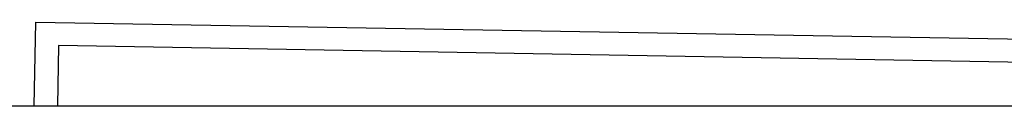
# Model space of a CAD drawing. Header units: millimetres. Extents: x 0 to 5600, y -1552 to 3960.
# Tile 54 of 199: x 2690 to 2776, y 1130 to 1137. Entities that reach past the tile are written whole.
import ezdxf

# ---------------------------------------------------------------- set-up
doc = ezdxf.new("R2010")
doc.units = ezdxf.units.MM
doc.header["$LTSCALE"] = 308
doc.layers.get('0').update_dxf_attribs({"linetype": 'CONTINUOUS'})

msp = doc.modelspace()

# ---------------------------------------------------------------- linework, layer by layer
at = {"color": 7, "linetype": 'Continuous'}
for p, q in [((2691.363, 1129.873), (2691.49, 1137.157)), ((2691.49, 1137.157), (2936.962, 1132.873)), ((2693.455, 1135.123), (2693.363, 1129.873)), ((2822.364, 1132.873), (2693.455, 1135.123)), ((2600.082, 1129.873), (2777.582, 1129.873))]:
    msp.add_line(p, q, dxfattribs=at)

doc.saveas('drawing.dxf')
